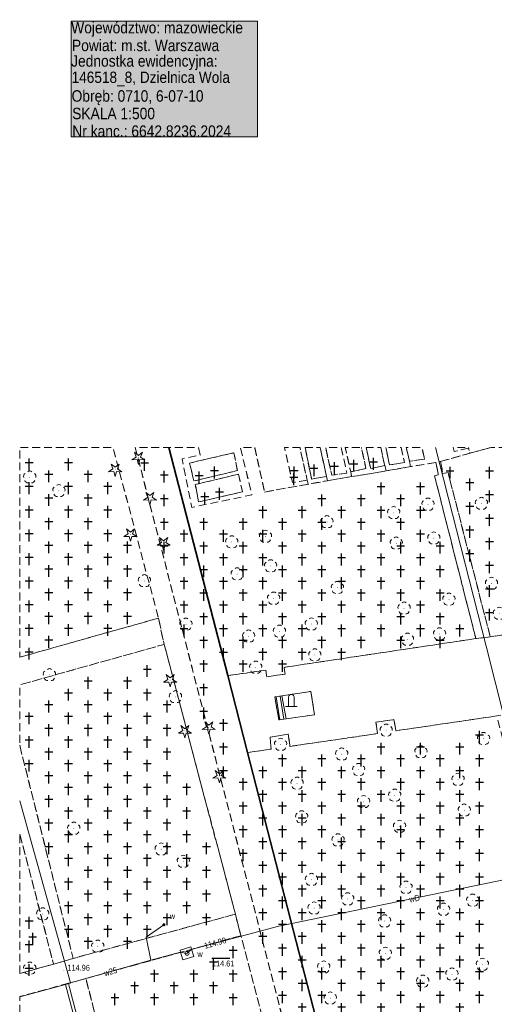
# Model space of a CAD drawing. Header units: metres. Extents: x 7495425 to 7495712, y 5787905 to 5788232.
# Tile 35 of 39: x 7495425 to 7495485, y 5788107 to 5788232. Entities that reach past the tile are written whole.
import ezdxf
from ezdxf.enums import TextEntityAlignment as Align

# ---------------------------------------------------------------- set-up
doc = ezdxf.new("R2010")
doc.units = ezdxf.units.M
for name, pattern in [('1.0_0.5', [1.5, 1, -0.5]), ('219-500', [0]), ('egug-500', [1, 0.5, -0.5])]:
    doc.linetypes.add(name, pattern=pattern)
doc.layers.get('0').update_dxf_attribs({"color": 2, "lineweight": 5})
doc.styles.get("Standard").update_dxf_attribs({"font": 'Working1250', "width": 0.75})
doc.linetypes.add('902-500', pattern='A,3.75,0,[1,ksztalty.shx,S=0.5,R=0,X=0,Y=0],3.75', length=7.5)

# ---------------------------------------------------------------- blocks, each defined once
blk = doc.blocks.new('OP021')
at = {"linetype": 'Continuous', "lineweight": 13}
h = blk.add_hatch(color=0, dxfattribs=at)
edge = h.paths.add_edge_path()
edge.add_arc((0, 0), 0.05, 0, 360)
at = {"color": 0, "linetype": 'Continuous', "lineweight": 13}
for centre, start, end in [((-0.38, 0.124), 121.308, 202.548), ((0, 0.4), 49.272, 130.728), ((0.38, 0.124), 337.452, 58.692), ((-0.235, -0.324), 193.221, 274.871), ((0.235, -0.324), 265.129, 346.779)]:
    blk.add_arc(centre, 0.4, start, end, dxfattribs=at)
blk = doc.blocks.new('PW01')
at = {"linetype": 'Continuous', "lineweight": 13}
h = blk.add_hatch(color=0, dxfattribs=at)
edge = h.paths.add_edge_path()
edge.add_arc((0, 0), 0.045, 0, 360)
blk = doc.blocks.new('OP011')
at = {"linetype": 'Continuous', "lineweight": 13}
h = blk.add_hatch(color=0, dxfattribs=at)
edge = h.paths.add_edge_path()
edge.add_arc((0, 0), 0.05, 0, 360)
at = {"color": 0, "linetype": 'Continuous', "lineweight": 13}
for p, q in [((-0.828, -0.268), (-0.283, 0.093)), ((-0.283, 0.093), (-0.512, 0.706)), ((-0.512, 0.706), (0, 0.299)), ((0, 0.299), (0.512, 0.706)), ((0.512, 0.706), (0.283, 0.093)), ((0.283, 0.093), (0.828, -0.268)), ((-0.175, -0.24), (-0.828, -0.268)), ((0, -0.87), (-0.175, -0.24)), ((0.175, -0.24), (0, -0.87)), ((0.828, -0.268), (0.175, -0.24))]:
    blk.add_line(p, q, dxfattribs=at)
blk = doc.blocks.new('US25')
at = {"linetype": 'Continuous', "lineweight": 0}
h = blk.add_hatch(color=0, dxfattribs=at)
edge = h.paths.add_edge_path()
edge.add_arc((0, 0), 0.2, 0, 360)
blk = doc.blocks.new('US22')
at = {"color": 0, "linetype": 'Continuous', "lineweight": 13}
blk.add_circle((0, 0), 0.25, dxfattribs=at)
blk = doc.blocks.new('OO04')
at = {"color": 0, "linetype": 'Continuous', "lineweight": 13}
for p, q in [((-0.375, 0), (-0.75, 0)), ((-0.375, 0), (-0.375, 1.1)), ((0, 0), (-0.375, 0)), ((0.375, 0), (0, 0)), ((0.375, 0), (0.375, 1.1)), ((0.375, 0), (0.75, 0))]:
    blk.add_line(p, q, dxfattribs=at)
blk.add_arc((0, 1.124), 0.376, 356.305, 183.695, dxfattribs=at)
blk = doc.blocks.new('OTZC')
at = {"color": 0, "linetype": 'Continuous'}
for p, q in [((-0.5, 0), (0.5, 0)), ((0, -1), (0, 0.5))]:
    blk.add_line(p, q, dxfattribs=at)

msp = doc.modelspace()

# ---------------------------------------------------------------- hatches: boundary and pattern name
at = {"layer": 'Pieczątka na wyrysie', "linetype": 'CONTINUOUS', "lineweight": 13}
msp.add_hatch(color=0, dxfattribs=at).paths.add_polyline_path([(7495431.7, 5788217.03), (7495455.349, 5788217.03), (7495455.349, 5788231.713), (7495431.7, 5788231.713)])

# ---------------------------------------------------------------- linework, layer by layer
at = {"layer": '218-kontur użytku gruntowego', "color": 3, "linetype": 'egug-500', "lineweight": 18, "flags": 128}
msp.add_lwpolyline([(7495478.74, 5788043.26), (7495444.112, 5788177.65)], dxfattribs=at)
at = {"layer": '219-działka ewidencyjna', "color": 7, "linetype": '219-500', "lineweight": 18, "flags": 128}
msp.add_lwpolyline([(7495478.74, 5788043.26), (7495444.112, 5788177.65)], dxfattribs=at)
at = {"layer": 'chodnik', "color": 7, "linetype": '1.0_0.5', "lineweight": 18, "flags": 128}
for points in [[(7495439.826, 5788177.65), (7495473.94, 5788045.63), (7495471.64, 5788045.06), (7495463.15, 5788078.28), (7495462.3, 5788081.22), (7495453.25, 5788115.73), (7495452.54, 5788118.46), (7495443.51, 5788152.67), (7495442.78, 5788156), (7495437.01, 5788177.65)], [(7495447.868, 5788177.65), (7495448.07, 5788176.69), (7495445.78, 5788176.2), (7495447.02, 5788170.05), (7495454.65, 5788171.63), (7495453.172, 5788177.65)], [(7495454.995, 5788177.65), (7495456.25, 5788171.99), (7495461.8, 5788172.99), (7495461.66, 5788173.5), (7495459.81, 5788173.18), (7495458.77, 5788177.65)], [(7495461.393, 5788177.65), (7495462.22, 5788173.62), (7495464.11, 5788173.97), (7495464.22, 5788173.42), (7495461.8, 5788172.99), (7495461.66, 5788173.5), (7495460.731, 5788177.65)], [(7495463.307, 5788177.65), (7495464.11, 5788173.97), (7495464.22, 5788173.42), (7495467.29, 5788173.94), (7495467.18, 5788174.56), (7495466.493, 5788177.65)], [(7495465.987, 5788177.65), (7495466.69, 5788174.4), (7495464.78, 5788174.13), (7495464.003, 5788177.65)], [(7495469.146, 5788177.65), (7495469.72, 5788174.96), (7495471.5, 5788175.36), (7495471.7, 5788174.67), (7495467.29, 5788173.94), (7495467.18, 5788174.56), (7495469.12, 5788174.96), (7495468.539, 5788177.65)], [(7495470.996, 5788177.65), (7495471.5, 5788175.36), (7495471.7, 5788174.67), (7495474.77, 5788175.21), (7495474.64, 5788175.9), (7495474.225, 5788177.65)], [(7495473.576, 5788177.65), (7495474.01, 5788175.72), (7495472.12, 5788175.43), (7495471.637, 5788177.65)], [(7495482.33, 5788176.92), (7495478.59, 5788175.87), (7495477.99, 5788175.75), (7495474.77, 5788175.21), (7495474.64, 5788175.9), (7495476.57, 5788176.17), (7495476.207, 5788177.65)], [(7495480.168, 5788177.65), (7495480.29, 5788177.11), (7495482.14, 5788177.56), (7495482.33, 5788176.92)], [(7495484.806, 5788177.65), (7495484.82, 5788177.6), (7495482.33, 5788176.92), (7495482.14, 5788177.56), (7495482.12, 5788177.65)], [(7495485.008, 5788177.65), (7495484.82, 5788177.6), (7495484.806, 5788177.65)], [(7495442.78, 5788156), (7495443.51, 5788152.67), (7495425.17, 5788147.543)], [(7495425.17, 5788151.043), (7495442.78, 5788156)], [(7495425.17, 5788139.876), (7495431.96, 5788112.85), (7495429.48, 5788112.12), (7495425.17, 5788128.68)], [(7495452.54, 5788118.46), (7495453.25, 5788115.73), (7495433.57, 5788110.3), (7495431.36, 5788109.69), (7495425.17, 5788107.998)], [(7495425.17, 5788110.92), (7495429.48, 5788112.12), (7495431.96, 5788112.85), (7495452.54, 5788118.46)]]:
    msp.add_lwpolyline(points, dxfattribs=at)
for points in [[(7495452.36, 5788176.96), (7495452.8, 5788174.71), (7495447.28, 5788173.39), (7495446.74, 5788175.67)], [(7495478.59, 5788175.87), (7495478.88, 5788174.33), (7495479.54, 5788174.46), (7495484.88, 5788153.64), (7495483.06, 5788153.4), (7495477.82, 5788174.04), (7495478.3, 5788174.16), (7495477.99, 5788175.75)], [(7495452.94, 5788174.25), (7495453.44, 5788172.01), (7495447.87, 5788170.73), (7495447.46, 5788172.94)], [(7495483.06, 5788153.4), (7495458.72, 5788149.76), (7495458.85, 5788148.9), (7495456.54, 5788148.56), (7495456.41, 5788149.42), (7495453.9, 5788149.04), (7495451.57, 5788148.71), (7495454.09, 5788138.95), (7495454.66, 5788139.03), (7495457.08, 5788139.4), (7495456.94, 5788140.91), (7495459.26, 5788141.31), (7495459.46, 5788139.74), (7495470.59, 5788141.35), (7495470.39, 5788142.81), (7495472.65, 5788143.13), (7495472.93, 5788141.72), (7495485.71, 5788143.59), (7495487.44, 5788143.88), (7495511.3, 5788147.41), (7495511.47, 5788146.52), (7495513.52, 5788146.84), (7495510.48, 5788158.18), (7495509.99, 5788158.1), (7495510.11, 5788157.38), (7495503.41, 5788156.41), (7495503.65, 5788155.13), (7495501.34, 5788154.78), (7495501.13, 5788156.07), (7495495.49, 5788155.23), (7495495.77, 5788153.37), (7495493.49, 5788153), (7495493.22, 5788154.85), (7495484.88, 5788153.64)], [(7495462.13, 5788146.7), (7495462.6, 5788143.74), (7495458.97, 5788143.22), (7495458.08, 5788143.09), (7495457.55, 5788146.01), (7495458.44, 5788146.15)], [(7495442.47, 5788075.7), (7495440.32, 5788075.01), (7495431.36, 5788109.69), (7495433.57, 5788110.3)]]:
    msp.add_lwpolyline(points, close=True, dxfattribs=at)
at = {"layer": 'cmentarz', "color": 7, "linetype": '1.0_0.5', "lineweight": 18, "flags": 128}
for points in [[(7495442.78, 5788156), (7495425.17, 5788151.04), (7495425.17, 5788177.65), (7495437.01, 5788177.65)], [(7495456.25, 5788171.99), (7495461.8, 5788172.99), (7495464.22, 5788173.42), (7495467.29, 5788173.94), (7495471.7, 5788174.67), (7495474.77, 5788175.21), (7495477.99, 5788175.75), (7495478.3, 5788174.16), (7495477.82, 5788174.04), (7495483.06, 5788153.4), (7495458.72, 5788149.76), (7495458.85, 5788148.9), (7495456.54, 5788148.56), (7495456.41, 5788149.42), (7495453.9, 5788149.04), (7495451.57, 5788148.71), (7495454.09, 5788138.95), (7495457.08, 5788139.4), (7495456.94, 5788140.91), (7495459.26, 5788141.31), (7495459.46, 5788139.74), (7495470.59, 5788141.35), (7495470.39, 5788142.81), (7495472.65, 5788143.13), (7495472.93, 5788141.72), (7495485.71, 5788143.59), (7495495.39, 5788107.49), (7495478.16, 5788102.95), (7495480.04, 5788096.09), (7495479.16, 5788096.48), (7495467.11, 5788093.28), (7495468.73, 5788086.86), (7495469.01, 5788085.71), (7495470.53, 5788079.97), (7495482.6, 5788083.25), (7495483.06, 5788081.42), (7495471.04, 5788078.28), (7495472.43, 5788072.46), (7495472.72, 5788071.26), (7495474.05, 5788065.82), (7495486.29, 5788069.01), (7495486.77, 5788066.98), (7495474.73, 5788063.78), (7495476.29, 5788057.88), (7495476.57, 5788056.67), (7495478.26, 5788050.75), (7495489.41, 5788053.66), (7495489.71, 5788052.56), (7495489.87, 5788051.91), (7495478.72, 5788049.05), (7495480.23, 5788043.31), (7495480.55, 5788042.15), (7495482.21, 5788036.05), (7495493.92, 5788039.14), (7495494.25, 5788037.7), (7495482.59, 5788034.72), (7495484.1, 5788028.75), (7495484.41, 5788027.59), (7495485.9, 5788021.88), (7495497.02, 5788024.76), (7495497.48, 5788022.97), (7495486.38, 5788020.06), (7495486.61, 5788019.27), (7495485.15, 5788018.91), (7495485.27, 5788018.45), (7495485.65, 5788016.93), (7495486, 5788015.56), (7495487.39, 5788015.96), (7495487.78, 5788014.74), (7495498.41, 5788017.4), (7495498.75, 5788016.03), (7495488.03, 5788013.24), (7495489.13, 5788009.45), (7495487.61, 5788009.08), (7495488.18, 5788006.8), (7495489.36, 5788002.39), (7495491.19, 5787995.5), (7495493.39, 5787987.24), (7495494.38, 5787983.57), (7495499.25, 5787965.59), (7495499.76, 5787963.72), (7495499.84, 5787963.41), (7495500.02, 5787962.75), (7495500.25, 5787961.91), (7495500.82, 5787959.9), (7495501.31, 5787957.76), (7495502.1, 5787953.41), (7495502.66, 5787951.2), (7495506.57, 5787937.14), (7495508.64, 5787929.72), (7495507, 5787928.99), (7495504.2, 5787933.47), (7495498.79, 5787953.5), (7495483.7, 5788009.44), (7495473.94, 5788045.63), (7495439.83, 5788177.65), (7495447.87, 5788177.65), (7495448.07, 5788176.69), (7495445.78, 5788176.2), (7495447.02, 5788170.05), (7495454.65, 5788171.63), (7495453.17, 5788177.65), (7495455, 5788177.65)], [(7495461.66, 5788173.5), (7495459.81, 5788173.18), (7495458.77, 5788177.65), (7495460.73, 5788177.65)], [(7495464.11, 5788173.97), (7495462.22, 5788173.62), (7495461.39, 5788177.65), (7495463.31, 5788177.65)], [(7495466.69, 5788174.4), (7495464.78, 5788174.13), (7495464, 5788177.65), (7495465.99, 5788177.65)], [(7495469.12, 5788174.96), (7495467.18, 5788174.56), (7495466.49, 5788177.65), (7495468.54, 5788177.65)], [(7495471.5, 5788175.36), (7495469.72, 5788174.96), (7495469.15, 5788177.65), (7495471, 5788177.65)], [(7495474.01, 5788175.72), (7495472.12, 5788175.43), (7495471.64, 5788177.65), (7495473.58, 5788177.65)], [(7495476.57, 5788176.17), (7495474.64, 5788175.9), (7495474.23, 5788177.65), (7495476.21, 5788177.65)], [(7495510.48, 5788158.18), (7495509.99, 5788158.1), (7495510.11, 5788157.38), (7495503.41, 5788156.41), (7495503.65, 5788155.13), (7495501.34, 5788154.78), (7495501.13, 5788156.07), (7495495.49, 5788155.23), (7495495.77, 5788153.37), (7495493.49, 5788153), (7495493.22, 5788154.85), (7495484.88, 5788153.64), (7495479.54, 5788174.46), (7495478.88, 5788174.33), (7495478.59, 5788175.87), (7495482.33, 5788176.92), (7495484.82, 5788177.6), (7495485.01, 5788177.65), (7495505.57, 5788177.65)], [(7495482.14, 5788177.56), (7495480.29, 5788177.11), (7495480.17, 5788177.65), (7495482.12, 5788177.65)], [(7495452.8, 5788174.71), (7495447.28, 5788173.39), (7495446.74, 5788175.67), (7495452.36, 5788176.96)], [(7495453.44, 5788172.01), (7495447.87, 5788170.73), (7495447.46, 5788172.94), (7495452.94, 5788174.25)], [(7495452.54, 5788118.46), (7495431.96, 5788112.85), (7495425.17, 5788139.88), (7495425.17, 5788147.54), (7495443.51, 5788152.67)], [(7495429.48, 5788112.12), (7495425.17, 5788110.92), (7495425.17, 5788128.68)], [(7495433.57, 5788110.3), (7495453.25, 5788115.73), (7495462.3, 5788081.22), (7495442.47, 5788075.7)], [(7495440.32, 5788075.01), (7495425.17, 5788070.72), (7495425.17, 5788108), (7495431.36, 5788109.69)]]:
    msp.add_lwpolyline(points, close=True, dxfattribs=at)
at = {"layer": 'komora podziemna', "color": 5, "linetype": 'CONTINUOUS', "lineweight": 18, "flags": 128}
msp.add_lwpolyline([(7495445.52, 5788113.91), (7495446.9, 5788114.31), (7495446.99, 5788114), (7495447.26, 5788113.07), (7495445.89, 5788112.66), (7495445.6, 5788113.63)], close=True, dxfattribs=at)
at = {"layer": 'ogrodzenie trwałe', "color": 7, "linetype": '902-500', "lineweight": 35, "flags": 128}
msp.add_lwpolyline([(7495444.112, 5788177.65), (7495451.57, 5788148.71), (7495454.09, 5788138.95), (7495478.74, 5788043.26), (7495482.33, 5788030.24), (7495485.15, 5788018.91), (7495485.27, 5788018.45)], dxfattribs=at)
at = {"layer": 'Pieczątka na wyrysie', "color": 0, "linetype": 'CONTINUOUS', "lineweight": 13, "flags": 128}
msp.add_lwpolyline([(7495431.7, 5788217.03), (7495455.349, 5788217.03), (7495455.349, 5788231.713), (7495431.7, 5788231.713)], close=True, dxfattribs=at)
at = {"layer": 'przewód wodociągowy', "color": 5, "linetype": 'CONTINUOUS', "lineweight": 18, "flags": 128}
for points in [[(7495491.64, 5788123.63), (7495484.39, 5788152.43), (7495477.938, 5788177.65)], [(7495431.62, 5788109.73), (7495425.17, 5788132.837)], [(7495491.11, 5788123.73), (7495458.08, 5788116.92), (7495447.1, 5788114.03), (7495446.99, 5788114), (7495446.39, 5788113.49)], [(7495441.82, 5788112.63), (7495441.21, 5788115.53), (7495443.48, 5788117.12)], [(7495431.58, 5788109.72), (7495431.62, 5788109.73), (7495441.82, 5788112.63)], [(7495446.39, 5788113.49), (7495445.6, 5788113.63), (7495441.82, 5788112.63)], [(7495425.17, 5788107.973), (7495431, 5788109.53)], [(7495431, 5788109.53), (7495431.58, 5788109.72)], [(7495431, 5788109.53), (7495449.96, 5788037.84)]]:
    msp.add_lwpolyline(points, dxfattribs=at)
at = {"layer": 'rzędna-Atr2', "color": 7, "flags": 128}
msp.add_lwpolyline([(7495449.57, 5788112.868), (7495451.839, 5788112.868)], dxfattribs=at)
at = {"layer": 'schody w ciągu komunikacyjnym', "color": 7, "linetype": 'CONTINUOUS', "lineweight": 18, "flags": 128}
for points in [[(7495458.44, 5788146.15), (7495462.13, 5788146.7), (7495462.6, 5788143.74), (7495458.97, 5788143.22)], [(7495457.55, 5788146.01), (7495458.44, 5788146.15), (7495458.97, 5788143.22), (7495458.08, 5788143.09)]]:
    msp.add_lwpolyline(points, close=True, dxfattribs=at)
for points in [[(7495457.726, 5788146.038), (7495458.192, 5788143.106)], [(7495458.22, 5788146.115), (7495458.687, 5788143.179)]]:
    msp.add_lwpolyline(points, dxfattribs=at)

# ---------------------------------------------------------------- block references
at = {"layer": 'cmentarz', "color": 7, "linetype": 'CONTINUOUS', "lineweight": 18}
for p in [(7495470.074, 5788175.821), (7495426.367, 5788175.737), (7495431.367, 5788175.737), (7495441.027, 5788175.687), (7495449.896, 5788174.713), (7495460.026, 5788174.721), (7495462.528, 5788174.997), (7495462.528, 5788174.997), (7495465.13, 5788175.271), (7495465.13, 5788175.271), (7495467.59, 5788175.581), (7495467.59, 5788175.581), (7495479.787, 5788174.697), (7495484.787, 5788174.697), (7495428.867, 5788174.237), (7495433.867, 5788174.237), (7495443.527, 5788174.187), (7495447.937, 5788174.087), (7495459.967, 5788173.877), (7495426.367, 5788172.737), (7495431.367, 5788172.737), (7495436.367, 5788172.737), (7495471.027, 5788172.687), (7495476.027, 5788172.687), (7495482.287, 5788173.197), (7495428.867, 5788171.237), (7495433.867, 5788171.237), (7495443.527, 5788171.187), (7495448.657, 5788171.427), (7495450.53, 5788172.013), (7495463.527, 5788171.187), (7495468.527, 5788171.187), (7495473.527, 5788171.187), (7495484.787, 5788171.697), (7495426.367, 5788169.737), (7495431.367, 5788169.737), (7495436.367, 5788169.737), (7495456.027, 5788169.687), (7495461.027, 5788169.687), (7495466.027, 5788169.687), (7495471.027, 5788169.687), (7495476.027, 5788169.687), (7495482.287, 5788170.197), (7495484.787, 5788168.697), (7495428.867, 5788168.237), (7495433.867, 5788168.237), (7495443.527, 5788168.187), (7495448.527, 5788168.187), (7495453.527, 5788168.187), (7495458.527, 5788168.187), (7495463.527, 5788168.187), (7495468.527, 5788168.187), (7495473.527, 5788168.187), (7495482.287, 5788167.197), (7495426.367, 5788166.737), (7495431.367, 5788166.737), (7495436.367, 5788166.737), (7495446.027, 5788166.687), (7495451.027, 5788166.687), (7495456.027, 5788166.687), (7495461.027, 5788166.687), (7495466.027, 5788166.687), (7495471.027, 5788166.687), (7495476.027, 5788166.687), (7495428.867, 5788165.237), (7495433.867, 5788165.237), (7495438.867, 5788165.237), (7495443.527, 5788165.187), (7495448.527, 5788165.187), (7495453.527, 5788165.187), (7495458.527, 5788165.187), (7495463.527, 5788165.187), (7495468.527, 5788165.187), (7495473.527, 5788165.187), (7495478.527, 5788165.187), (7495484.787, 5788165.697), (7495426.367, 5788163.737), (7495431.367, 5788163.737), (7495436.367, 5788163.737), (7495446.027, 5788163.687), (7495451.027, 5788163.687), (7495456.027, 5788163.687), (7495461.027, 5788163.687), (7495466.027, 5788163.687), (7495471.027, 5788163.687), (7495476.027, 5788163.687), (7495482.287, 5788164.197), (7495428.867, 5788162.237), (7495433.867, 5788162.237), (7495438.867, 5788162.237), (7495448.527, 5788162.187), (7495453.527, 5788162.187), (7495458.527, 5788162.187), (7495463.527, 5788162.187), (7495468.527, 5788162.187), (7495473.527, 5788162.187), (7495478.527, 5788162.187), (7495484.787, 5788162.697), (7495426.367, 5788160.737), (7495431.367, 5788160.737), (7495436.367, 5788160.737), (7495446.027, 5788160.687), (7495451.027, 5788160.687), (7495456.027, 5788160.687), (7495461.027, 5788160.687), (7495466.027, 5788160.687), (7495471.027, 5788160.687), (7495476.027, 5788160.687), (7495484.787, 5788159.697), (7495428.867, 5788159.237), (7495433.867, 5788159.237), (7495438.867, 5788159.237), (7495448.527, 5788159.187), (7495453.527, 5788159.187), (7495458.527, 5788159.187), (7495463.527, 5788159.187), (7495468.527, 5788159.187), (7495473.527, 5788159.187), (7495478.527, 5788159.187), (7495426.367, 5788157.737), (7495431.367, 5788157.737), (7495436.367, 5788157.737), (7495446.027, 5788157.687), (7495451.027, 5788157.687), (7495456.027, 5788157.687), (7495461.027, 5788157.687), (7495466.027, 5788157.687), (7495471.027, 5788157.687), (7495476.027, 5788157.687), (7495428.867, 5788156.237), (7495433.867, 5788156.237), (7495438.867, 5788156.237), (7495448.527, 5788156.187), (7495453.527, 5788156.187), (7495458.527, 5788156.187), (7495463.527, 5788156.187), (7495468.527, 5788156.187), (7495473.527, 5788156.187), (7495478.527, 5788156.187), (7495484.787, 5788156.697), (7495426.367, 5788154.737), (7495431.367, 5788154.737), (7495436.367, 5788154.737), (7495446.027, 5788154.687), (7495451.027, 5788154.687), (7495456.027, 5788154.687), (7495461.027, 5788154.687), (7495466.027, 5788154.687), (7495471.027, 5788154.687), (7495476.027, 5788154.687), (7495481.027, 5788154.687), (7495428.867, 5788153.237), (7495448.527, 5788153.187), (7495453.527, 5788153.187), (7495458.527, 5788153.187), (7495463.527, 5788153.187), (7495468.527, 5788153.187), (7495473.527, 5788153.187), (7495478.527, 5788153.187), (7495426.367, 5788151.737), (7495451.027, 5788151.687), (7495456.027, 5788151.687), (7495461.027, 5788151.687), (7495466.027, 5788151.687), (7495448.527, 5788150.187), (7495453.527, 5788150.187), (7495458.527, 5788150.187), (7495441.367, 5788149.547), (7495433.867, 5788148.047), (7495438.867, 5788148.047), (7495448.527, 5788147.187), (7495431.367, 5788146.547), (7495436.367, 5788146.547), (7495441.367, 5788146.547), (7495428.867, 5788145.047), (7495433.867, 5788145.047), (7495438.867, 5788145.047), (7495443.867, 5788145.047), (7495426.367, 5788143.547), (7495431.367, 5788143.547), (7495436.367, 5788143.547), (7495441.367, 5788143.547), (7495448.527, 5788144.187), (7495451.027, 5788142.687), (7495428.867, 5788142.047), (7495433.867, 5788142.047), (7495438.867, 5788142.047), (7495443.867, 5788142.047), (7495483.527, 5788141.187), (7495426.367, 5788140.547), (7495431.367, 5788140.547), (7495436.367, 5788140.547), (7495441.367, 5788140.547), (7495451.027, 5788139.687), (7495471.027, 5788139.687), (7495476.027, 5788139.687), (7495481.027, 5788139.687), (7495428.867, 5788139.047), (7495433.867, 5788139.047), (7495438.867, 5788139.047), (7495443.867, 5788139.047), (7495426.367, 5788137.547), (7495431.367, 5788137.547), (7495436.367, 5788137.547), (7495441.367, 5788137.547), (7495458.527, 5788138.187), (7495463.527, 5788138.187), (7495468.527, 5788138.187), (7495473.527, 5788138.187), (7495478.527, 5788138.187), (7495483.527, 5788138.187), (7495428.867, 5788136.047), (7495433.867, 5788136.047), (7495438.867, 5788136.047), (7495443.867, 5788136.047), (7495451.027, 5788136.687), (7495456.027, 5788136.687), (7495461.027, 5788136.687), (7495466.027, 5788136.687), (7495471.027, 5788136.687), (7495476.027, 5788136.687), (7495481.027, 5788136.687), (7495453.527, 5788135.187), (7495458.527, 5788135.187), (7495463.527, 5788135.187), (7495468.527, 5788135.187), (7495473.527, 5788135.187), (7495478.527, 5788135.187), (7495483.527, 5788135.187), (7495431.367, 5788134.547), (7495436.367, 5788134.547), (7495441.367, 5788134.547), (7495446.367, 5788134.547), (7495456.027, 5788133.687), (7495461.027, 5788133.687), (7495466.027, 5788133.687), (7495471.027, 5788133.687), (7495476.027, 5788133.687), (7495481.027, 5788133.687), (7495428.867, 5788133.047), (7495433.867, 5788133.047), (7495438.867, 5788133.047), (7495443.867, 5788133.047), (7495453.527, 5788132.187), (7495458.527, 5788132.187), (7495463.527, 5788132.187), (7495468.527, 5788132.187), (7495473.527, 5788132.187), (7495478.527, 5788132.187), (7495483.527, 5788132.187), (7495431.367, 5788131.547), (7495436.367, 5788131.547), (7495441.367, 5788131.547), (7495446.367, 5788131.547), (7495428.867, 5788130.047), (7495433.867, 5788130.047), (7495438.867, 5788130.047), (7495443.867, 5788130.047), (7495456.027, 5788130.687), (7495461.027, 5788130.687), (7495466.027, 5788130.687), (7495471.027, 5788130.687), (7495476.027, 5788130.687), (7495481.027, 5788130.687), (7495431.367, 5788128.547), (7495436.367, 5788128.547), (7495441.367, 5788128.547), (7495446.367, 5788128.547), (7495453.527, 5788129.187), (7495458.527, 5788129.187), (7495463.527, 5788129.187), (7495468.527, 5788129.187), (7495473.527, 5788129.187), (7495478.527, 5788129.187), (7495483.527, 5788129.187), (7495456.027, 5788127.687), (7495461.027, 5788127.687), (7495466.027, 5788127.687), (7495471.027, 5788127.687), (7495476.027, 5788127.687), (7495481.027, 5788127.687), (7495428.867, 5788127.047), (7495433.867, 5788127.047), (7495438.867, 5788127.047), (7495443.867, 5788127.047), (7495448.867, 5788127.047), (7495453.527, 5788126.187), (7495458.527, 5788126.187), (7495463.527, 5788126.187), (7495468.527, 5788126.187), (7495473.527, 5788126.187), (7495478.527, 5788126.187), (7495483.527, 5788126.187), (7495431.367, 5788125.547), (7495436.367, 5788125.547), (7495441.367, 5788125.547), (7495446.367, 5788125.547), (7495456.027, 5788124.687), (7495461.027, 5788124.687), (7495466.027, 5788124.687), (7495471.027, 5788124.687), (7495476.027, 5788124.687), (7495481.027, 5788124.687), (7495433.867, 5788124.047), (7495438.867, 5788124.047), (7495443.867, 5788124.047), (7495448.867, 5788124.047), (7495431.367, 5788122.547), (7495436.367, 5788122.547), (7495441.367, 5788122.547), (7495446.367, 5788122.547), (7495458.527, 5788123.187), (7495463.527, 5788123.187), (7495468.527, 5788123.187), (7495473.527, 5788123.187), (7495478.527, 5788123.187), (7495483.527, 5788123.187), (7495433.867, 5788121.047), (7495438.867, 5788121.047), (7495443.867, 5788121.047), (7495448.867, 5788121.047), (7495456.027, 5788121.687), (7495461.027, 5788121.687), (7495466.027, 5788121.687), (7495471.027, 5788121.687), (7495476.027, 5788121.687), (7495481.027, 5788121.687), (7495458.527, 5788120.187), (7495463.527, 5788120.187), (7495468.527, 5788120.187), (7495473.527, 5788120.187), (7495478.527, 5788120.187), (7495483.527, 5788120.187), (7495431.367, 5788119.547), (7495436.367, 5788119.547), (7495441.367, 5788119.547), (7495446.367, 5788119.547), (7495456.027, 5788118.687), (7495461.027, 5788118.687), (7495466.027, 5788118.687), (7495471.027, 5788118.687), (7495476.027, 5788118.687), (7495481.027, 5788118.687), (7495426.367, 5788117.617), (7495433.867, 5788118.047), (7495438.867, 5788118.047), (7495443.867, 5788118.047), (7495448.867, 5788118.047), (7495458.527, 5788117.187), (7495463.527, 5788117.187), (7495468.527, 5788117.187), (7495473.527, 5788117.187), (7495478.527, 5788117.187), (7495483.527, 5788117.187), (7495431.367, 5788116.547), (7495436.367, 5788116.547), (7495441.367, 5788116.547), (7495426.367, 5788114.617), (7495426.825, 5788115.585), (7495433.867, 5788115.047), (7495438.867, 5788115.047), (7495456.027, 5788115.687), (7495461.027, 5788115.687), (7495466.027, 5788115.687), (7495471.027, 5788115.687), (7495476.027, 5788115.687), (7495481.027, 5788115.687), (7495452.267, 5788113.897), (7495458.527, 5788114.187), (7495463.527, 5788114.187), (7495468.527, 5788114.187), (7495473.527, 5788114.187), (7495478.527, 5788114.187), (7495483.527, 5788114.187), (7495449.767, 5788112.397), (7495461.027, 5788112.687), (7495466.027, 5788112.687), (7495471.027, 5788112.687), (7495476.027, 5788112.687), (7495481.027, 5788112.687), (7495426.367, 5788111.617), (7495442.267, 5788110.897), (7495447.267, 5788110.897), (7495452.267, 5788110.897), (7495458.527, 5788111.187), (7495463.527, 5788111.187), (7495468.527, 5788111.187), (7495473.527, 5788111.187), (7495478.527, 5788111.187), (7495483.527, 5788111.187), (7495461.027, 5788109.687), (7495466.027, 5788109.687), (7495471.027, 5788109.687), (7495476.027, 5788109.687), (7495481.027, 5788109.687), (7495439.767, 5788109.397), (7495444.767, 5788109.397), (7495449.767, 5788109.397), (7495437.267, 5788107.897), (7495442.267, 5788107.897), (7495447.267, 5788107.897), (7495452.267, 5788107.897), (7495458.527, 5788108.187), (7495463.527, 5788108.187), (7495468.527, 5788108.187), (7495473.527, 5788108.187), (7495478.527, 5788108.187), (7495483.527, 5788108.187), (7495461.027, 5788106.687), (7495466.027, 5788106.687), (7495471.027, 5788106.687), (7495476.027, 5788106.687), (7495481.027, 5788106.687)]:
    msp.add_blockref('OTZC', p, dxfattribs=at)
at = {"layer": 'drzewo iglaste', "color": 94, "linetype": 'CONTINUOUS', "lineweight": 18}
for p in [(7495440.24, 5788176.34), (7495437.29, 5788174.83), (7495441.7, 5788171.24), (7495439.22, 5788166.61), (7495443.44, 5788165.5), (7495444.27, 5788148.14), (7495449.17, 5788142.14), (7495446.14, 5788141.67), (7495450.51, 5788135.97)]:
    msp.add_blockref('OP011', p, dxfattribs=at)
at = {"layer": 'drzewo liściaste', "color": 94, "linetype": 'CONTINUOUS', "lineweight": 18}
for p in [(7495426.45, 5788173.87), (7495430.15, 5788172.14), (7495483.77, 5788170.53), (7495472.64, 5788169.35), (7495476.99, 5788170.42), (7495464.17, 5788168.2), (7495452.09, 5788165.65), (7495456.37, 5788166.35), (7495472.96, 5788165.49), (7495477.73, 5788166.14), (7495457.02, 5788162.61), (7495441, 5788160.72), (7495452.77, 5788161.59), (7495465.49, 5788159.86), (7495485.05, 5788160.39), (7495457.4, 5788158.5), (7495479.64, 5788158.38), (7495473.96, 5788157.25), (7495486.05, 5788156.59), (7495446.26, 5788155.21), (7495458.14, 5788154.32), (7495462.18, 5788155.24), (7495454.23, 5788153.7), (7495474.39, 5788153.3), (7495478.46, 5788153.98), (7495462.63, 5788151.32), (7495455.13, 5788149.75), (7495428.95, 5788148.8), (7495444.94, 5788146.01), (7495471.68, 5788141.77), (7495484.04, 5788140.71), (7495458.29, 5788139.97), (7495466.04, 5788138.74), (7495476.09, 5788139.03), (7495468.19, 5788136.78), (7495480.8, 5788135.53), (7495460.38, 5788135.05), (7495472.77, 5788133.52), (7495468.82, 5788132.7), (7495460.96, 5788130.78), (7495481.59, 5788131.63), (7495432.04, 5788129.33), (7495473.38, 5788129.58), (7495465.57, 5788127.85), (7495443.13, 5788126.7), (7495445.93, 5788125.14), (7495462.2, 5788122.84), (7495474.2, 5788121.85), (7495466.8, 5788120.37), (7495482.66, 5788120.21), (7495428.1, 5788118.48), (7495462.53, 5788119.22), (7495478.96, 5788119.06), (7495471.49, 5788117.58), (7495435.08, 5788114.37), (7495471.57, 5788113.47), (7495483.89, 5788112.07), (7495426.45, 5788111.58), (7495463.76, 5788111.74), (7495480.03, 5788110.84), (7495476.33, 5788109.94), (7495464.58, 5788107.8)]:
    msp.add_blockref('OP021', p, dxfattribs=at)
at = {"layer": 'pikieta sztuczna', "color": 7, "linetype": 'CONTINUOUS', "lineweight": 13}
msp.add_blockref('PW01', (7495430.73, 5788111.29), dxfattribs=at)
at = {"layer": 'pomnik', "color": 7, "linetype": 'CONTINUOUS', "lineweight": 18}
msp.add_blockref('OO04', (7495459.65, 5788144.81), dxfattribs=at)
at = {"layer": 'rzędna', "color": 5, "linetype": 'CONTINUOUS', "lineweight": 18}
for p in [(7495447.1, 5788114.03), (7495446.41, 5788113.49)]:
    msp.add_blockref('PW01', p, dxfattribs=at)
at = {"layer": 'właz do komory lub kanału - okrągły', "color": 7, "linetype": 'CONTINUOUS', "lineweight": 18}
msp.add_blockref('US22', (7495446.41, 5788113.49), dxfattribs=at)
at = {"layer": 'zasuwa lub zawór', "color": 5, "linetype": 'CONTINUOUS', "lineweight": 18, "rotation": 44.119}
msp.add_blockref('US25', (7495443.48, 5788117.12), dxfattribs=at)

# ---------------------------------------------------------------- texts
at = {"layer": 'Pieczątka na wyrysie', "color": 7, "linetype": 'CONTINUOUS', "lineweight": 13, "width": 0.9}
for s, height, p in [('Województwo: mazowieckie', 1.455, (7495431.71, 5788230.16)), ('Powiat: m.st. Warszawa', 1.455, (7495431.81, 5788227.9)), ('Jednostka ewidencyjna: ', 1.455, (7495431.7, 5788225.93)), ('146518_8, Dzielnica Wola', 1.437, (7495431.76, 5788223.87)), ('Obręb: 0710, 6-07-10', 1.455, (7495431.76, 5788221.49)), ('SKALA 1:500', 1.455, (7495431.83, 5788219.27)), ('Nr kanc.: 6642.8236.2024', 1.455, (7495431.85, 5788217.03))]:
    msp.add_text(s, height=height, dxfattribs=at).set_placement(p)
at = {"layer": 'pikieta sztuczna-Atr2', "color": 7, "width": 0.9}
msp.add_text('114.96', height=0.75, dxfattribs=at).set_placement((7495431.226, 5788111.286))
at = {"layer": 'przewód wodociągowy-Atr1', "color": 5, "width": 0.9}
for s, rotation, p in [('wD', 11.636, (7495475.287, 5788120.429)), ('w25', 15.9, (7495436.7, 5788111.173))]:
    msp.add_text(s, height=0.75, rotation=rotation, dxfattribs=at).set_placement(p, align=Align.MIDDLE_CENTER)
at = {"layer": 'rzędna-Atr2', "color": 5, "width": 0.9}
msp.add_text('114.90', height=0.75, rotation=15.512, dxfattribs=at).set_placement((7495448.606, 5788114.421), align=Align.MIDDLE_LEFT)
at = {"layer": 'rzędna-Atr3', "color": 5, "width": 0.9}
msp.add_text('114.61', height=0.75, dxfattribs=at).set_placement((7495449.57, 5788111.6), align=Align.BOTTOM_LEFT)
at = {"layer": 'właz do komory lub kanału - okrągły-Atr17', "color": 7, "width": 0.9}
msp.add_text('w', height=0.75, dxfattribs=at).set_placement((7495447.724, 5788113.4), align=Align.MIDDLE_LEFT)
at = {"layer": 'zasuwa lub zawór-Atr17', "color": 5, "width": 0.9}
msp.add_text('w', height=0.75, dxfattribs=at).set_placement((7495444.219, 5788117.83))

doc.saveas('drawing.dxf')
